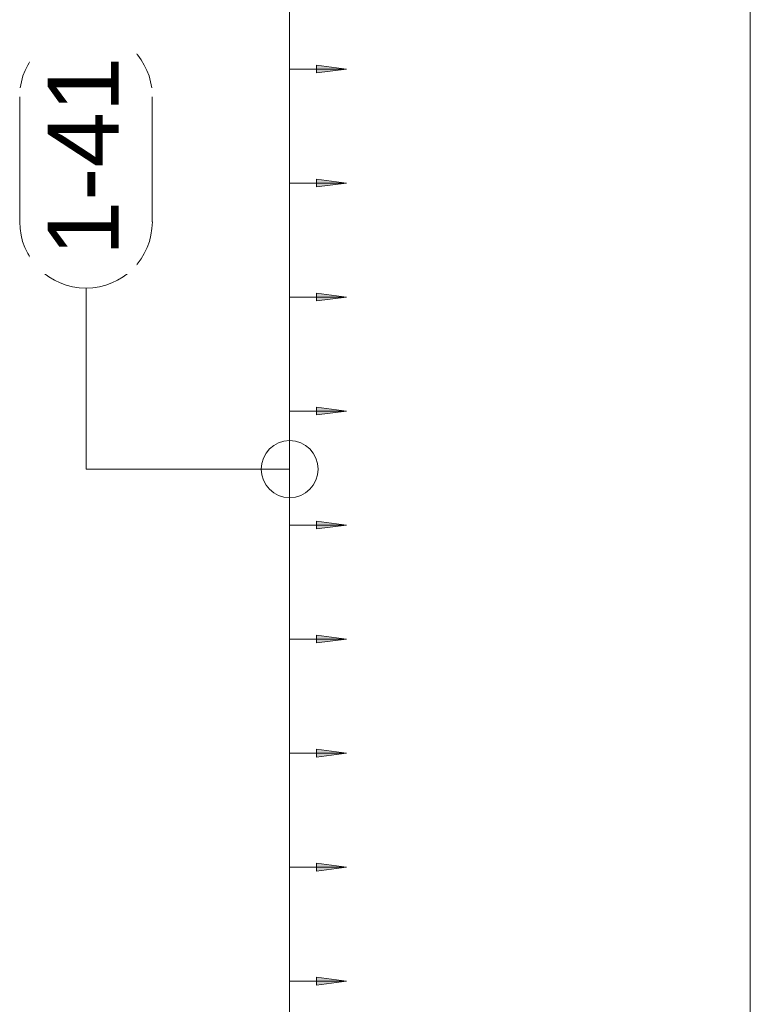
# Model space of a CAD drawing. Header units: millimetres. Extents: x 4307 to 42792, y 1610 to 10025.
# Tile 124 of 256: x 19499 to 20140, y 6700 to 7563. Entities that reach past the tile are written whole.
import ezdxf

# ---------------------------------------------------------------- set-up
doc = ezdxf.new("R2010")
doc.units = ezdxf.units.MM
for name, color, linetype, lineweight in [('A-ANNO-DIMS', 211, 'Continuous', 5), ('A-ANNO-DIMS-25', 211, 'Continuous', 5), ('S-COLS', 52, 'Continuous', 9), ('S-RBAR-IDEN', 171, 'Continuous', 5)]:
    doc.layers.add(name, color=color, linetype=linetype, lineweight=lineweight)
doc.styles.add('Arial_1', font='arial.ttf', dxfattribs={"height": 62.5})
doc.dimstyles.new('Výztuž_kusy__řezy__3', dxfattribs={"dimscale": 304.8, "dimtxt": 0.18, "dimasz": 0, "dimexe": 0, "dimexo": 0.0625, "dimgap": 0.082021, "dimtad": 1, "dimdec": 0, "dimzin": 0, "dimdsep": 46, "dimtxsty": 'Arial_1', "dimblk1": 'NONE', "dimblk2": 'NONE', "dimsah": 1, "dimcen": 0.09, "dimazin": 0, "dimtfac": 1, "dimtdec": 4, "dimtix": 1, "dimtmove": 0, "dimatfit": 3, "dimfxl": 0.164042, "dimfxlon": 1, "dimtvp": 1, "dimtfill": 1, "dimtolj": 1, "dimtzin": 0, "dimarcsym": 2})

# ---------------------------------------------------------------- blocks, each defined once
blk = doc.blocks.new('DIMBLOCK624-V1')
at = {"layer": 'A-ANNO-DIMS-25'}
for points in [[(19785.63, 7620), (19759.34, 7623.46), (19759.34, 7616.54)], [(19785.63, 7520), (19759.34, 7523.46), (19759.34, 7516.54)]]:
    blk.add_hatch(color=256, dxfattribs=at).paths.add_polyline_path(points)
for p, q in [((19735.63, 7620), (19735.63, 7520)), ((19735.63, 7620), (19735.63, 7620)), ((19735.63, 7620), (19785.63, 7620)), ((19785.63, 7620), (19759.34, 7623.46)), ((19759.34, 7623.46), (19759.34, 7616.54)), ((19759.34, 7616.54), (19785.63, 7620)), ((19785.63, 7520), (19759.34, 7523.46)), ((19759.34, 7523.46), (19759.34, 7516.54)), ((19735.63, 7520), (19735.63, 7520)), ((19735.63, 7520), (19785.63, 7520)), ((19759.34, 7516.54), (19785.63, 7520))]:
    blk.add_line(p, q, dxfattribs=at)
blk = doc.blocks.new('_None')
blk = doc.blocks.new('DIMBLOCK625-V1')
at = {"layer": 'A-ANNO-DIMS-25'}
for points in [[(19785.63, 7520), (19759.34, 7523.46), (19759.34, 7516.54)], [(19785.63, 7420), (19759.34, 7423.46), (19759.34, 7416.54)]]:
    blk.add_hatch(color=256, dxfattribs=at).paths.add_polyline_path(points)
for p, q in [((19785.63, 7520), (19759.34, 7523.46)), ((19759.34, 7523.46), (19759.34, 7516.54)), ((19735.63, 7520), (19735.63, 7420)), ((19735.63, 7520), (19735.63, 7520)), ((19735.63, 7520), (19785.63, 7520)), ((19759.34, 7516.54), (19785.63, 7520)), ((19735.63, 7420), (19735.63, 7420)), ((19735.63, 7420), (19785.63, 7420)), ((19785.63, 7420), (19759.34, 7423.46)), ((19759.34, 7423.46), (19759.34, 7416.54)), ((19759.34, 7416.54), (19785.63, 7420))]:
    blk.add_line(p, q, dxfattribs=at)
blk = doc.blocks.new('DIMBLOCK626-V1')
at = {"layer": 'A-ANNO-DIMS-25'}
for points in [[(19785.63, 7420), (19759.34, 7423.46), (19759.34, 7416.54)], [(19785.63, 7320), (19759.34, 7323.46), (19759.34, 7316.54)]]:
    blk.add_hatch(color=256, dxfattribs=at).paths.add_polyline_path(points)
for p, q in [((19735.63, 7420), (19735.63, 7320)), ((19735.63, 7420), (19735.63, 7420)), ((19735.63, 7420), (19785.63, 7420)), ((19785.63, 7420), (19759.34, 7423.46)), ((19759.34, 7423.46), (19759.34, 7416.54)), ((19759.34, 7416.54), (19785.63, 7420)), ((19735.63, 7320), (19735.63, 7320)), ((19735.63, 7320), (19785.63, 7320)), ((19785.63, 7320), (19759.34, 7323.46)), ((19759.34, 7323.46), (19759.34, 7316.54)), ((19759.34, 7316.54), (19785.63, 7320))]:
    blk.add_line(p, q, dxfattribs=at)
blk = doc.blocks.new('DIMBLOCK627-V1')
at = {"layer": 'A-ANNO-DIMS-25'}
for points in [[(19785.63, 7320), (19759.34, 7323.46), (19759.34, 7316.54)], [(19785.63, 7220), (19759.34, 7223.46), (19759.34, 7216.54)]]:
    blk.add_hatch(color=256, dxfattribs=at).paths.add_polyline_path(points)
for p, q in [((19735.63, 7320), (19735.63, 7220)), ((19735.63, 7320), (19735.63, 7320)), ((19735.63, 7320), (19785.63, 7320)), ((19785.63, 7320), (19759.34, 7323.46)), ((19759.34, 7323.46), (19759.34, 7316.54)), ((19759.34, 7316.54), (19785.63, 7320)), ((19785.63, 7220), (19759.34, 7223.46)), ((19759.34, 7223.46), (19759.34, 7216.54)), ((19735.63, 7220), (19735.63, 7220)), ((19735.63, 7220), (19785.63, 7220)), ((19759.34, 7216.54), (19785.63, 7220))]:
    blk.add_line(p, q, dxfattribs=at)
blk = doc.blocks.new('DIMBLOCK628-V1')
at = {"layer": 'A-ANNO-DIMS-25'}
for points in [[(19785.63, 7220), (19759.34, 7223.46), (19759.34, 7216.54)], [(19785.63, 7120), (19759.34, 7123.46), (19759.34, 7116.54)]]:
    blk.add_hatch(color=256, dxfattribs=at).paths.add_polyline_path(points)
for p, q in [((19785.63, 7220), (19759.34, 7223.46)), ((19759.34, 7223.46), (19759.34, 7216.54)), ((19735.63, 7220), (19735.63, 7120)), ((19735.63, 7220), (19735.63, 7220)), ((19735.63, 7220), (19785.63, 7220)), ((19759.34, 7216.54), (19785.63, 7220)), ((19735.63, 7120), (19735.63, 7120)), ((19735.63, 7120), (19785.63, 7120)), ((19785.63, 7120), (19759.34, 7123.46)), ((19759.34, 7123.46), (19759.34, 7116.54)), ((19759.34, 7116.54), (19785.63, 7120))]:
    blk.add_line(p, q, dxfattribs=at)
blk = doc.blocks.new('DIMBLOCK629-V1')
at = {"layer": 'A-ANNO-DIMS-25'}
for points in [[(19785.63, 7120), (19759.34, 7123.46), (19759.34, 7116.54)], [(19785.63, 7020), (19759.34, 7023.46), (19759.34, 7016.54)]]:
    blk.add_hatch(color=256, dxfattribs=at).paths.add_polyline_path(points)
for p, q in [((19735.63, 7120), (19735.63, 7020)), ((19735.63, 7120), (19735.63, 7120)), ((19735.63, 7120), (19785.63, 7120)), ((19785.63, 7120), (19759.34, 7123.46)), ((19759.34, 7123.46), (19759.34, 7116.54)), ((19759.34, 7116.54), (19785.63, 7120)), ((19785.63, 7020), (19759.34, 7023.46)), ((19759.34, 7023.46), (19759.34, 7016.54)), ((19735.63, 7020), (19735.63, 7020)), ((19735.63, 7020), (19785.63, 7020)), ((19759.34, 7016.54), (19785.63, 7020))]:
    blk.add_line(p, q, dxfattribs=at)
blk = doc.blocks.new('DIMBLOCK630-V1')
at = {"layer": 'A-ANNO-DIMS-25'}
for points in [[(19785.63, 7020), (19759.34, 7023.46), (19759.34, 7016.54)], [(19785.63, 6920), (19759.34, 6923.46), (19759.34, 6916.54)]]:
    blk.add_hatch(color=256, dxfattribs=at).paths.add_polyline_path(points)
for p, q in [((19785.63, 7020), (19759.34, 7023.46)), ((19759.34, 7023.46), (19759.34, 7016.54)), ((19735.63, 7020), (19735.63, 6920)), ((19735.63, 7020), (19735.63, 7020)), ((19735.63, 7020), (19785.63, 7020)), ((19759.34, 7016.54), (19785.63, 7020)), ((19735.63, 6920), (19735.63, 6920)), ((19735.63, 6920), (19785.63, 6920)), ((19785.63, 6920), (19759.34, 6923.46)), ((19759.34, 6923.46), (19759.34, 6916.54)), ((19759.34, 6916.54), (19785.63, 6920))]:
    blk.add_line(p, q, dxfattribs=at)
blk = doc.blocks.new('DIMBLOCK631-V1')
at = {"layer": 'A-ANNO-DIMS-25'}
for points in [[(19785.63, 6920), (19759.34, 6923.46), (19759.34, 6916.54)], [(19785.63, 6820), (19759.34, 6823.46), (19759.34, 6816.54)]]:
    blk.add_hatch(color=256, dxfattribs=at).paths.add_polyline_path(points)
for p, q in [((19735.63, 6920), (19735.63, 6820)), ((19735.63, 6920), (19735.63, 6920)), ((19735.63, 6920), (19785.63, 6920)), ((19785.63, 6920), (19759.34, 6923.46)), ((19759.34, 6923.46), (19759.34, 6916.54)), ((19759.34, 6916.54), (19785.63, 6920)), ((19785.63, 6820), (19759.34, 6823.46)), ((19759.34, 6823.46), (19759.34, 6816.54)), ((19735.63, 6820), (19735.63, 6820)), ((19735.63, 6820), (19785.63, 6820)), ((19759.34, 6816.54), (19785.63, 6820))]:
    blk.add_line(p, q, dxfattribs=at)
blk = doc.blocks.new('DIMBLOCK632-V1')
at = {"layer": 'A-ANNO-DIMS-25'}
for points in [[(19785.63, 6820), (19759.34, 6823.46), (19759.34, 6816.54)], [(19785.63, 6720), (19759.34, 6723.46), (19759.34, 6716.54)]]:
    blk.add_hatch(color=256, dxfattribs=at).paths.add_polyline_path(points)
for p, q in [((19785.63, 6820), (19759.34, 6823.46)), ((19759.34, 6823.46), (19759.34, 6816.54)), ((19735.63, 6820), (19735.63, 6720)), ((19735.63, 6820), (19735.63, 6820)), ((19735.63, 6820), (19785.63, 6820)), ((19759.34, 6816.54), (19785.63, 6820)), ((19735.63, 6720), (19735.63, 6720)), ((19735.63, 6720), (19785.63, 6720)), ((19785.63, 6720), (19759.34, 6723.46)), ((19759.34, 6723.46), (19759.34, 6716.54)), ((19759.34, 6716.54), (19785.63, 6720))]:
    blk.add_line(p, q, dxfattribs=at)
blk = doc.blocks.new('DIMBLOCK633-V1')
at = {"layer": 'A-ANNO-DIMS-25'}
for points in [[(19785.63, 6720), (19759.34, 6723.46), (19759.34, 6716.54)], [(19785.63, 6620), (19759.34, 6623.46), (19759.34, 6616.54)]]:
    blk.add_hatch(color=256, dxfattribs=at).paths.add_polyline_path(points)
for p, q in [((19735.63, 6720), (19735.63, 6620)), ((19735.63, 6720), (19735.63, 6720)), ((19735.63, 6720), (19785.63, 6720)), ((19785.63, 6720), (19759.34, 6723.46)), ((19759.34, 6723.46), (19759.34, 6716.54)), ((19759.34, 6716.54), (19785.63, 6720)), ((19735.63, 6620), (19735.63, 6620)), ((19735.63, 6620), (19785.63, 6620)), ((19785.63, 6620), (19759.34, 6623.46)), ((19759.34, 6623.46), (19759.34, 6616.54)), ((19759.34, 6616.54), (19785.63, 6620))]:
    blk.add_line(p, q, dxfattribs=at)
blk = doc.blocks.new('DIMBLOCK641-V1')
at = {"layer": 'A-ANNO-DIMS-25'}
for points in [[(19785.63, 8620), (19759.34, 8623.46), (19759.34, 8616.54)], [(19785.63, 8520), (19759.34, 8523.46), (19759.34, 8516.54)], [(19785.63, 8420), (19759.34, 8423.46), (19759.34, 8416.54)], [(19785.63, 8320), (19759.34, 8323.46), (19759.34, 8316.54)], [(19785.63, 8220), (19759.34, 8223.46), (19759.34, 8216.54)], [(19785.63, 8120), (19759.34, 8123.46), (19759.34, 8116.54)], [(19785.63, 8020), (19759.34, 8023.46), (19759.34, 8016.54)], [(19785.63, 7920), (19759.34, 7923.46), (19759.34, 7916.54)], [(19785.63, 7820), (19759.34, 7823.46), (19759.34, 7816.54)], [(19785.63, 7720), (19759.34, 7723.46), (19759.34, 7716.54)], [(19785.63, 7620), (19759.34, 7623.46), (19759.34, 7616.54)], [(19785.63, 7520), (19759.34, 7523.46), (19759.34, 7516.54)], [(19785.63, 7420), (19759.34, 7423.46), (19759.34, 7416.54)], [(19785.63, 7320), (19759.34, 7323.46), (19759.34, 7316.54)], [(19785.63, 7220), (19759.34, 7223.46), (19759.34, 7216.54)], [(19785.63, 7120), (19759.34, 7123.46), (19759.34, 7116.54)], [(19785.63, 7020), (19759.34, 7023.46), (19759.34, 7016.54)], [(19785.63, 6920), (19759.34, 6923.46), (19759.34, 6916.54)], [(19785.63, 6820), (19759.34, 6823.46), (19759.34, 6816.54)], [(19785.63, 6720), (19759.34, 6723.46), (19759.34, 6716.54)], [(19785.63, 6620), (19759.34, 6623.46), (19759.34, 6616.54)], [(19785.63, 6520), (19759.34, 6523.46), (19759.34, 6516.54)], [(19785.63, 6420), (19759.34, 6423.46), (19759.34, 6416.54)], [(19785.63, 6320), (19759.34, 6323.46), (19759.34, 6316.54)], [(19785.63, 6220), (19759.34, 6223.46), (19759.34, 6216.54)], [(19785.63, 6120), (19759.34, 6123.46), (19759.34, 6116.54)], [(19785.63, 6020), (19759.34, 6023.46), (19759.34, 6016.54)], [(19785.63, 5920), (19759.34, 5923.46), (19759.34, 5916.54)]]:
    blk.add_hatch(color=256, dxfattribs=at).paths.add_polyline_path(points)
for p, q in [((19735.63, 8620), (19735.63, 5920)), ((19735.63, 8620), (19735.63, 8520)), ((19735.63, 8620), (19735.63, 8620)), ((19735.63, 8620), (19785.63, 8620)), ((19785.63, 8620), (19759.34, 8623.46)), ((19759.34, 8623.46), (19759.34, 8616.54)), ((19759.34, 8616.54), (19785.63, 8620)), ((19735.63, 8520), (19735.63, 8420)), ((19735.63, 8520), (19735.63, 8520)), ((19735.63, 8520), (19785.63, 8520)), ((19785.63, 8520), (19759.34, 8523.46)), ((19759.34, 8523.46), (19759.34, 8516.54)), ((19759.34, 8516.54), (19785.63, 8520)), ((19785.63, 8420), (19759.34, 8423.46)), ((19759.34, 8423.46), (19759.34, 8416.54)), ((19735.63, 8420), (19735.63, 8320)), ((19735.63, 8420), (19735.63, 8420)), ((19735.63, 8420), (19785.63, 8420)), ((19759.34, 8416.54), (19785.63, 8420)), ((19735.63, 8320), (19735.63, 8220)), ((19735.63, 8320), (19735.63, 8320)), ((19735.63, 8320), (19785.63, 8320)), ((19785.63, 8320), (19759.34, 8323.46)), ((19759.34, 8323.46), (19759.34, 8316.54)), ((19759.34, 8316.54), (19785.63, 8320)), ((19785.63, 8220), (19759.34, 8223.46)), ((19759.34, 8223.46), (19759.34, 8216.54)), ((19735.63, 8220), (19735.63, 8120)), ((19735.63, 8220), (19735.63, 8220)), ((19735.63, 8220), (19785.63, 8220)), ((19759.34, 8216.54), (19785.63, 8220)), ((19735.63, 8120), (19735.63, 8020)), ((19735.63, 8120), (19735.63, 8120)), ((19735.63, 8120), (19785.63, 8120)), ((19785.63, 8120), (19759.34, 8123.46)), ((19759.34, 8123.46), (19759.34, 8116.54)), ((19759.34, 8116.54), (19785.63, 8120)), ((19735.63, 8020), (19735.63, 7920)), ((19735.63, 8020), (19735.63, 8020)), ((19735.63, 8020), (19785.63, 8020)), ((19785.63, 8020), (19759.34, 8023.46)), ((19759.34, 8023.46), (19759.34, 8016.54)), ((19759.34, 8016.54), (19785.63, 8020)), ((19785.63, 7920), (19759.34, 7923.46)), ((19759.34, 7923.46), (19759.34, 7916.54)), ((19735.63, 7920), (19735.63, 7820)), ((19735.63, 7920), (19735.63, 7920)), ((19735.63, 7920), (19785.63, 7920)), ((19759.34, 7916.54), (19785.63, 7920)), ((19735.63, 7820), (19735.63, 7720)), ((19735.63, 7820), (19735.63, 7820)), ((19735.63, 7820), (19785.63, 7820)), ((19785.63, 7820), (19759.34, 7823.46)), ((19759.34, 7823.46), (19759.34, 7816.54)), ((19759.34, 7816.54), (19785.63, 7820)), ((19785.63, 7720), (19759.34, 7723.46)), ((19759.34, 7723.46), (19759.34, 7716.54)), ((19735.63, 7720), (19735.63, 7620)), ((19735.63, 7720), (19735.63, 7720)), ((19735.63, 7720), (19785.63, 7720)), ((19759.34, 7716.54), (19785.63, 7720)), ((19735.63, 7620), (19735.63, 7520)), ((19735.63, 7620), (19735.63, 7620)), ((19735.63, 7620), (19785.63, 7620)), ((19785.63, 7620), (19759.34, 7623.46)), ((19759.34, 7623.46), (19759.34, 7616.54)), ((19759.34, 7616.54), (19785.63, 7620)), ((19785.63, 7520), (19759.34, 7523.46)), ((19759.34, 7523.46), (19759.34, 7516.54)), ((19735.63, 7520), (19735.63, 7420)), ((19735.63, 7520), (19735.63, 7520)), ((19735.63, 7520), (19785.63, 7520)), ((19759.34, 7516.54), (19785.63, 7520)), ((19735.63, 7420), (19735.63, 7320)), ((19735.63, 7420), (19735.63, 7420)), ((19735.63, 7420), (19785.63, 7420)), ((19785.63, 7420), (19759.34, 7423.46)), ((19759.34, 7423.46), (19759.34, 7416.54)), ((19759.34, 7416.54), (19785.63, 7420)), ((19735.63, 7320), (19735.63, 7220)), ((19735.63, 7320), (19735.63, 7320)), ((19735.63, 7320), (19785.63, 7320)), ((19785.63, 7320), (19759.34, 7323.46)), ((19759.34, 7323.46), (19759.34, 7316.54)), ((19759.34, 7316.54), (19785.63, 7320)), ((19785.63, 7220), (19759.34, 7223.46)), ((19759.34, 7223.46), (19759.34, 7216.54)), ((19735.63, 7220), (19735.63, 7120)), ((19735.63, 7220), (19735.63, 7220)), ((19735.63, 7220), (19785.63, 7220)), ((19759.34, 7216.54), (19785.63, 7220)), ((19735.63, 7120), (19735.63, 7020)), ((19735.63, 7120), (19735.63, 7120)), ((19735.63, 7120), (19785.63, 7120)), ((19785.63, 7120), (19759.34, 7123.46)), ((19759.34, 7123.46), (19759.34, 7116.54)), ((19759.34, 7116.54), (19785.63, 7120)), ((19785.63, 7020), (19759.34, 7023.46)), ((19759.34, 7023.46), (19759.34, 7016.54)), ((19735.63, 7020), (19735.63, 6920)), ((19735.63, 7020), (19735.63, 7020)), ((19735.63, 7020), (19785.63, 7020)), ((19759.34, 7016.54), (19785.63, 7020)), ((19735.63, 6920), (19735.63, 6820)), ((19735.63, 6920), (19735.63, 6920)), ((19735.63, 6920), (19785.63, 6920)), ((19785.63, 6920), (19759.34, 6923.46)), ((19759.34, 6923.46), (19759.34, 6916.54)), ((19759.34, 6916.54), (19785.63, 6920)), ((19785.63, 6820), (19759.34, 6823.46)), ((19759.34, 6823.46), (19759.34, 6816.54)), ((19735.63, 6820), (19735.63, 6720)), ((19735.63, 6820), (19735.63, 6820)), ((19735.63, 6820), (19785.63, 6820)), ((19759.34, 6816.54), (19785.63, 6820)), ((19735.63, 6720), (19735.63, 6620)), ((19735.63, 6720), (19735.63, 6720)), ((19735.63, 6720), (19785.63, 6720)), ((19785.63, 6720), (19759.34, 6723.46)), ((19759.34, 6723.46), (19759.34, 6716.54)), ((19759.34, 6716.54), (19785.63, 6720)), ((19735.63, 6620), (19735.63, 6520)), ((19735.63, 6620), (19735.63, 6620)), ((19735.63, 6620), (19785.63, 6620)), ((19785.63, 6620), (19759.34, 6623.46)), ((19759.34, 6623.46), (19759.34, 6616.54)), ((19759.34, 6616.54), (19785.63, 6620)), ((19785.63, 6520), (19759.34, 6523.46)), ((19759.34, 6523.46), (19759.34, 6516.54)), ((19735.63, 6520), (19735.63, 6420)), ((19735.63, 6520), (19735.63, 6520)), ((19735.63, 6520), (19785.63, 6520)), ((19759.34, 6516.54), (19785.63, 6520)), ((19735.63, 6420), (19735.63, 6320)), ((19735.63, 6420), (19735.63, 6420)), ((19735.63, 6420), (19785.63, 6420)), ((19785.63, 6420), (19759.34, 6423.46)), ((19759.34, 6423.46), (19759.34, 6416.54)), ((19759.34, 6416.54), (19785.63, 6420)), ((19785.63, 6320), (19759.34, 6323.46)), ((19759.34, 6323.46), (19759.34, 6316.54)), ((19735.63, 6320), (19735.63, 6220)), ((19735.63, 6320), (19735.63, 6320)), ((19735.63, 6320), (19785.63, 6320)), ((19759.34, 6316.54), (19785.63, 6320)), ((19735.63, 6220), (19735.63, 6120)), ((19735.63, 6220), (19735.63, 6220)), ((19735.63, 6220), (19785.63, 6220)), ((19785.63, 6220), (19759.34, 6223.46)), ((19759.34, 6223.46), (19759.34, 6216.54)), ((19759.34, 6216.54), (19785.63, 6220)), ((19735.63, 6120), (19735.63, 6020)), ((19735.63, 6120), (19735.63, 6120)), ((19735.63, 6120), (19785.63, 6120)), ((19785.63, 6120), (19759.34, 6123.46)), ((19759.34, 6123.46), (19759.34, 6116.54)), ((19759.34, 6116.54), (19785.63, 6120)), ((19735.63, 6020), (19735.63, 5920)), ((19735.63, 6020), (19735.63, 6020)), ((19735.63, 6020), (19785.63, 6020)), ((19785.63, 6020), (19759.34, 6023.46)), ((19759.34, 6023.46), (19759.34, 6016.54)), ((19759.34, 6016.54), (19785.63, 6020)), ((19735.63, 5920), (19735.63, 5920)), ((19735.63, 5920), (19785.63, 5920)), ((19785.63, 5920), (19759.34, 5923.46)), ((19759.34, 5923.46), (19759.34, 5916.54)), ((19759.34, 5916.54), (19785.63, 5920))]:
    blk.add_line(p, q, dxfattribs=at)
blk = doc.blocks.new('Popisek výztuže__BEZ NATOČENÍ_ - _Typ_ množství_PRAVÝ _řezy_-573725-V1')
at = {"layer": 'S-RBAR-IDEN'}
for p, q in [((5911.19, 9413.62), (5801.5, 9413.62)), ((5801.5, 9297.19), (5911.19, 9297.19))]:
    blk.add_line(p, q, dxfattribs=at)
for centre, start, end in [((5801.5, 9355.4), 90, 270), ((5911.19, 9355.4), 277.64339, 82.35661)]:
    blk.add_arc(centre, 58.22, start, end, dxfattribs=at)

msp = doc.modelspace()

# ---------------------------------------------------------------- linework, layer by layer
at = {"layer": 'S-COLS'}
msp.add_line((20140, 8670), (20140, 5870), dxfattribs=at)
msp.add_line((20140, 8670), (20140, 5870), dxfattribs=at)
at = {"layer": 'S-RBAR-IDEN'}
for p, q in [((19556.89, 7169.05), (19556.89, 7327.8)), ((19735.63, 7169.05), (19556.89, 7169.05))]:
    msp.add_line(p, q, dxfattribs=at)
msp.add_circle((19735.63, 7169.05), 25, dxfattribs=at)

# ---------------------------------------------------------------- block references
at = {"layer": 'S-RBAR-IDEN', "rotation": 89.99999999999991}
msp.add_blockref('Popisek výztuže__BEZ NATOČENÍ_ - _Typ_ množství_PRAVÝ _řezy_-573725-V1', (28912.29, 1584.52), dxfattribs=at)

# ---------------------------------------------------------------- dimensions: what is measured, and where the dimension line sits
at = {"layer": 'A-ANNO-DIMS'}
for base, p1, p2, text, override, picture, middle in [((19735.63, 5920), (19785.63, 8620), (19785.63, 5920), '100 2700', {"dimpost": '<>', "dimblk1": 'None', "dimblk2": 'None', "dimsah": 1, "dimfxl": 2700}, 'DIMBLOCK641-V1', (19678.72, 7270)), ((19735.63, 7520), (19785.63, 7620), (19785.63, 7520), ' ', {"dimpost": '<>', "dimfxl": 100}, 'DIMBLOCK624-V1', (19735.63, 7570)), ((19735.63, 7420), (19785.63, 7520), (19785.63, 7420), ' ', {"dimpost": '<>', "dimfxl": 100}, 'DIMBLOCK625-V1', (19735.63, 7470)), ((19735.63, 7320), (19785.63, 7420), (19785.63, 7320), ' ', {"dimpost": '<>', "dimfxl": 100}, 'DIMBLOCK626-V1', (19735.63, 7370)), ((19735.63, 7220), (19785.63, 7320), (19785.63, 7220), ' ', {"dimpost": '<>', "dimfxl": 100}, 'DIMBLOCK627-V1', (19735.63, 7270)), ((19735.63, 7120), (19785.63, 7220), (19785.63, 7120), ' ', {"dimpost": '<>', "dimfxl": 100}, 'DIMBLOCK628-V1', (19735.63, 7170)), ((19735.63, 7020), (19785.63, 7120), (19785.63, 7020), ' ', {"dimpost": '<>', "dimfxl": 100}, 'DIMBLOCK629-V1', (19735.63, 7070)), ((19735.63, 6920), (19785.63, 7020), (19785.63, 6920), ' ', {"dimpost": '<>', "dimfxl": 100}, 'DIMBLOCK630-V1', (19735.63, 6970)), ((19735.63, 6820), (19785.63, 6920), (19785.63, 6820), ' ', {"dimpost": '<>', "dimfxl": 100}, 'DIMBLOCK631-V1', (19735.63, 6870)), ((19735.63, 6720), (19785.63, 6820), (19785.63, 6720), ' ', {"dimpost": '<>', "dimfxl": 100}, 'DIMBLOCK632-V1', (19735.63, 6770)), ((19735.63, 6620), (19785.63, 6720), (19785.63, 6620), ' ', {"dimpost": '<>', "dimfxl": 100}, 'DIMBLOCK633-V1', (19735.63, 6670))]:
    dim = msp.add_linear_dim(base=base, p1=p1, p2=p2, angle=90, text=text, dimstyle='Výztuž_kusy__řezy__3', override=override, dxfattribs=at)
    dim.commit()
    dim.dimension.update_dxf_attribs({"geometry": picture, "text_midpoint": middle})

# ---------------------------------------------------------------- next in the draw order: texts
at = {"layer": 'S-RBAR-IDEN', "insert": (19523.14, 7355.94), "char_height": 62.5, "width": 210.443, "attachment_point": 1, "rotation": 90, "style": 'Arial_1', "bg_fill": 3, "box_fill_scale": 1.25, "bg_fill_color": 256, "bg_fill_true_color": 13158600, "bg_fill_transparency": 0}
msp.add_mtext('1-41', dxfattribs=at)

doc.saveas('drawing.dxf')
